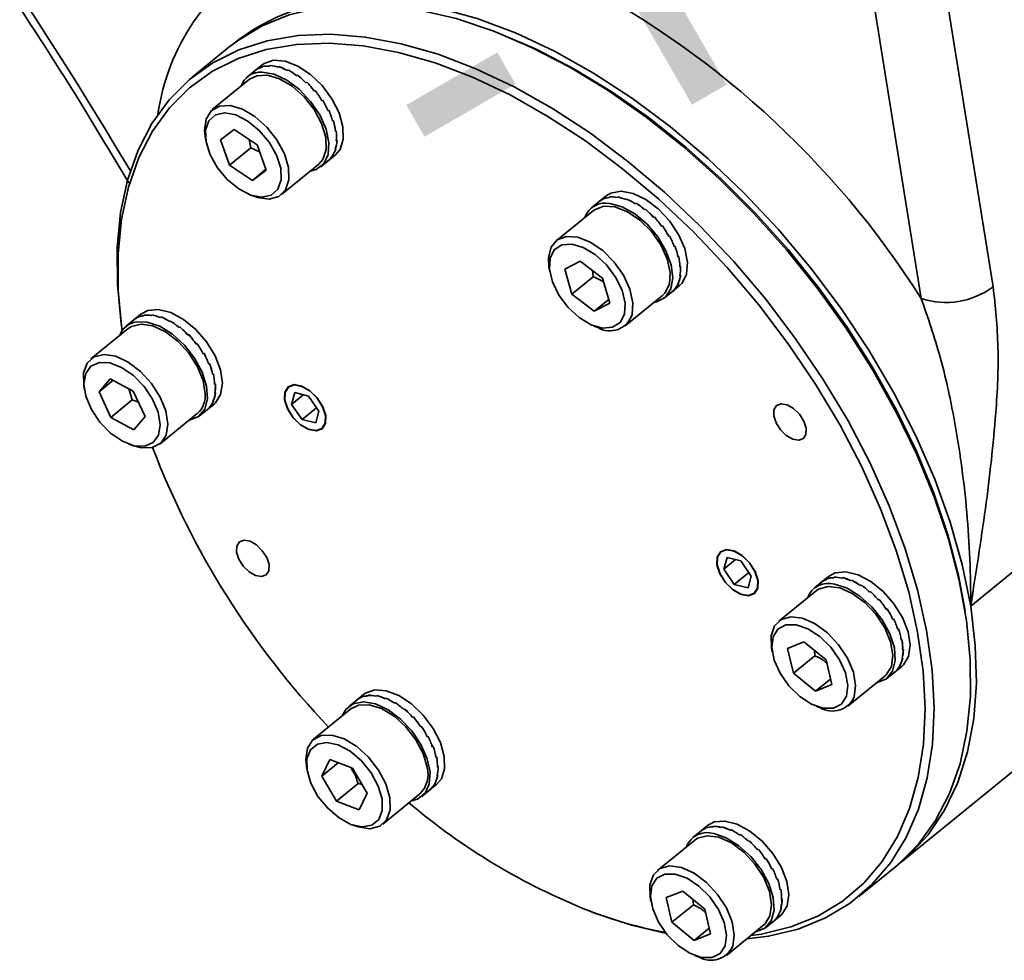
# Model space of a CAD drawing. Header units: millimetres. Extents: x 7702 to 16913, y -3294 to 4428.
# Tile 80 of 89: x 16846 to 16858, y -2951 to -2939. Entities that reach past the tile are written whole.
import ezdxf
from ezdxf.enums import TextEntityAlignment as Align

# ---------------------------------------------------------------- set-up
doc = ezdxf.new("R2010")
doc.units = ezdxf.units.MM
doc.header["$LTSCALE"] = 6
doc.layers.add('6文字层', color=3, linetype='Continuous', lineweight=13)

msp = doc.modelspace()

# ---------------------------------------------------------------- linework, layer by layer
at = {"linetype": 'Continuous', "lineweight": 35}
for p, q in [((16856.344, -2934.202), (16857.655, -2942.345)), ((16856.761, -2942.489), (16856.045, -2938.038)), ((16851.509, -2939.194), (16851.448, -2939.17)), ((16848.159, -2939.371), (16847.703, -2939.742)), ((16848.573, -2939.589), (16848.483, -2939.662)), ((16848.483, -2939.662), (16848.391, -2939.737)), ((16848.49, -2939.657), (16848.499, -2939.649)), ((16848.5, -2939.649), (16848.49, -2939.657)), ((16848.499, -2939.649), (16848.499, -2939.649)), ((16848.57, -2939.617), (16848.579, -2939.61)), ((16848.579, -2939.61), (16848.57, -2939.617)), ((16848.579, -2939.61), (16848.579, -2939.61)), ((16848.665, -2939.605), (16848.674, -2939.597)), ((16848.674, -2939.597), (16848.665, -2939.605)), ((16848.674, -2939.597), (16848.674, -2939.597)), ((16848.772, -2939.619), (16848.781, -2939.611)), ((16848.781, -2939.611), (16848.772, -2939.619)), ((16848.781, -2939.611), (16848.781, -2939.611)), ((16848.886, -2939.659), (16848.895, -2939.652)), ((16848.895, -2939.652), (16848.886, -2939.659)), ((16848.895, -2939.652), (16848.895, -2939.652)), ((16848.416, -2939.768), (16847.953, -2940.145)), ((16849.002, -2939.724), (16849.012, -2939.717)), ((16849.012, -2939.717), (16849.003, -2939.724)), ((16849.012, -2939.717), (16849.012, -2939.717)), ((16849.116, -2939.811), (16849.125, -2939.804)), ((16849.125, -2939.804), (16849.116, -2939.811)), ((16849.125, -2939.804), (16849.125, -2939.804)), ((16849.222, -2939.916), (16849.231, -2939.908)), ((16849.231, -2939.908), (16849.222, -2939.916)), ((16849.23, -2939.909), (16849.231, -2939.908)), ((16849.315, -2940.034), (16849.324, -2940.026)), ((16849.324, -2940.026), (16849.315, -2940.034)), ((16849.392, -2940.16), (16849.401, -2940.153)), ((16849.401, -2940.153), (16849.392, -2940.16)), ((16849.449, -2940.289), (16849.458, -2940.282)), ((16849.458, -2940.282), (16849.449, -2940.289)), ((16848.226, -2940.393), (16848.055, -2940.521)), ((16848.51, -2940.581), (16848.226, -2940.393)), ((16849.483, -2940.415), (16849.492, -2940.408)), ((16849.492, -2940.408), (16849.483, -2940.415)), ((16847.864, -2940.475), (16847.872, -2940.53)), ((16848.055, -2940.521), (16848.167, -2940.836)), ((16848.412, -2940.516), (16848.434, -2940.618)), ((16849.494, -2940.533), (16849.503, -2940.525)), ((16849.503, -2940.525), (16849.494, -2940.533)), ((16848.434, -2940.618), (16848.167, -2940.836)), ((16848.434, -2940.618), (16848.541, -2940.668)), ((16848.623, -2940.895), (16848.51, -2940.581)), ((16849.48, -2940.637), (16849.489, -2940.629)), ((16849.489, -2940.629), (16849.48, -2940.637)), ((16849.3, -2940.854), (16849.392, -2940.779)), ((16849.392, -2940.779), (16849.482, -2940.706)), ((16849.442, -2940.723), (16849.452, -2940.715)), ((16849.452, -2940.715), (16849.442, -2940.723)), ((16848.167, -2940.836), (16848.451, -2941.023)), ((16848.619, -2940.886), (16848.451, -2941.023)), ((16848.451, -2941.023), (16848.623, -2940.895)), ((16848.812, -2941.2), (16849.275, -2940.823)), ((16848.418, -2941.201), (16848.471, -2941.221)), ((16852.76, -2941.287), (16852.663, -2941.366)), ((16852.846, -2941.217), (16852.76, -2941.287)), ((16852.796, -2941.265), (16852.805, -2941.257)), ((16852.805, -2941.257), (16852.796, -2941.264)), ((16852.805, -2941.257), (16852.805, -2941.257)), ((16852.883, -2941.237), (16852.892, -2941.229)), ((16852.892, -2941.229), (16852.883, -2941.237)), ((16852.892, -2941.229), (16852.892, -2941.229)), ((16852.984, -2941.236), (16852.993, -2941.229)), ((16852.993, -2941.229), (16852.984, -2941.236)), ((16852.993, -2941.229), (16852.993, -2941.229)), ((16853.095, -2941.262), (16853.104, -2941.255)), ((16853.104, -2941.255), (16853.095, -2941.262)), ((16853.104, -2941.255), (16853.104, -2941.255)), ((16852.689, -2941.397), (16852.226, -2941.774)), ((16853.21, -2941.314), (16853.219, -2941.306)), ((16853.22, -2941.306), (16853.21, -2941.314)), ((16853.219, -2941.306), (16853.219, -2941.306)), ((16853.326, -2941.389), (16853.335, -2941.381)), ((16853.335, -2941.381), (16853.326, -2941.389)), ((16853.335, -2941.382), (16853.335, -2941.381)), ((16853.437, -2941.484), (16853.446, -2941.477)), ((16853.446, -2941.477), (16853.437, -2941.484)), ((16853.446, -2941.477), (16853.446, -2941.477)), ((16853.538, -2941.595), (16853.547, -2941.588)), ((16853.547, -2941.588), (16853.538, -2941.595)), ((16853.624, -2941.718), (16853.633, -2941.71)), ((16853.633, -2941.71), (16853.624, -2941.718)), ((16853.692, -2941.846), (16853.701, -2941.839)), ((16853.701, -2941.839), (16853.692, -2941.846)), ((16852.523, -2942.026), (16852.332, -2942.126)), ((16852.803, -2942.237), (16852.523, -2942.026)), ((16853.739, -2941.974), (16853.748, -2941.967)), ((16853.749, -2941.967), (16853.739, -2941.974)), ((16852.136, -2942.103), (16852.145, -2942.159)), ((16852.332, -2942.126), (16852.419, -2942.436)), ((16852.675, -2942.14), (16852.686, -2942.219)), ((16853.763, -2942.097), (16853.772, -2942.09)), ((16853.772, -2942.09), (16853.763, -2942.097)), ((16852.686, -2942.219), (16852.419, -2942.436)), ((16852.891, -2942.547), (16852.803, -2942.237)), ((16853.763, -2942.209), (16853.772, -2942.202)), ((16853.772, -2942.202), (16853.763, -2942.21)), ((16853.669, -2942.404), (16853.755, -2942.334)), ((16853.691, -2942.382), (16853.7, -2942.375)), ((16853.7, -2942.375), (16853.691, -2942.382)), ((16853.739, -2942.306), (16853.748, -2942.298)), ((16853.748, -2942.298), (16853.739, -2942.306)), ((16852.419, -2942.436), (16852.699, -2942.647)), ((16852.878, -2942.501), (16852.699, -2942.647)), ((16853.084, -2942.829), (16853.547, -2942.452)), ((16853.572, -2942.483), (16853.669, -2942.404)), ((16852.699, -2942.647), (16852.891, -2942.547)), ((16846.98, -2942.755), (16846.884, -2942.833)), ((16847.066, -2942.684), (16846.98, -2942.755)), ((16847.012, -2942.734), (16847.021, -2942.726)), ((16847.021, -2942.726), (16847.012, -2942.734)), ((16847.021, -2942.726), (16847.021, -2942.726)), ((16847.098, -2942.704), (16847.107, -2942.697)), ((16847.107, -2942.697), (16847.098, -2942.704)), ((16847.107, -2942.697), (16847.107, -2942.697)), ((16847.198, -2942.702), (16847.207, -2942.695)), ((16847.207, -2942.695), (16847.198, -2942.702)), ((16847.207, -2942.695), (16847.207, -2942.695)), ((16847.309, -2942.727), (16847.318, -2942.719)), ((16847.318, -2942.719), (16847.309, -2942.727)), ((16847.318, -2942.719), (16847.318, -2942.719)), ((16847.424, -2942.777), (16847.433, -2942.77)), ((16847.434, -2942.77), (16847.424, -2942.777)), ((16847.433, -2942.77), (16847.433, -2942.77)), ((16846.909, -2942.864), (16846.446, -2943.24)), ((16847.54, -2942.851), (16847.549, -2942.843)), ((16847.55, -2942.844), (16847.54, -2942.851)), ((16847.549, -2942.844), (16847.549, -2942.843)), ((16852.691, -2942.829), (16852.743, -2942.849)), ((16847.651, -2942.945), (16847.661, -2942.938)), ((16847.661, -2942.938), (16847.651, -2942.945)), ((16847.66, -2942.938), (16847.661, -2942.938)), ((16847.753, -2943.056), (16847.762, -2943.048)), ((16847.762, -2943.048), (16847.753, -2943.056)), ((16847.84, -2943.178), (16847.849, -2943.17)), ((16847.849, -2943.17), (16847.84, -2943.178)), ((16847.909, -2943.306), (16847.919, -2943.298)), ((16847.919, -2943.298), (16847.909, -2943.306)), ((16846.686, -2943.487), (16846.546, -2943.65)), ((16846.972, -2943.64), (16846.686, -2943.487)), ((16847.958, -2943.434), (16847.967, -2943.427)), ((16847.967, -2943.427), (16847.958, -2943.434)), ((16846.356, -2943.57), (16846.365, -2943.626)), ((16846.722, -2943.506), (16846.546, -2943.65)), ((16846.915, -2943.609), (16846.958, -2943.75)), ((16847.983, -2943.557), (16847.992, -2943.55)), ((16847.992, -2943.55), (16847.983, -2943.558)), ((16846.546, -2943.65), (16846.691, -2943.967)), ((16846.958, -2943.75), (16846.691, -2943.967)), ((16846.958, -2943.75), (16847.035, -2943.777)), ((16847.118, -2943.957), (16846.972, -2943.64)), ((16847.984, -2943.67), (16847.993, -2943.663)), ((16847.993, -2943.663), (16847.984, -2943.67)), ((16848.855, -2943.747), (16848.855, -2943.751)), ((16848.937, -2943.805), (16848.977, -2943.659)), ((16848.937, -2943.805), (16849.084, -2943.685)), ((16848.977, -2943.659), (16849.147, -2943.701)), ((16849.147, -2943.701), (16849.278, -2943.89)), ((16847.793, -2943.949), (16847.889, -2943.871)), ((16847.889, -2943.871), (16847.975, -2943.801)), ((16847.924, -2943.838), (16847.914, -2943.846)), ((16847.915, -2943.845), (16847.924, -2943.838)), ((16847.961, -2943.768), (16847.97, -2943.76)), ((16847.97, -2943.76), (16847.961, -2943.768)), ((16848.937, -2943.805), (16849.068, -2943.994)), ((16849.248, -2943.847), (16849.068, -2943.994)), ((16846.691, -2943.967), (16846.977, -2944.12)), ((16846.977, -2944.12), (16847.118, -2943.957)), ((16847.304, -2944.295), (16847.767, -2943.918)), ((16849.239, -2944.036), (16849.068, -2943.994)), ((16849.278, -2943.89), (16849.239, -2944.036)), ((16860.264, -2943.958), (16857.376, -2946.309)), ((16849.15, -2944.114), (16849.155, -2944.116)), ((16846.911, -2944.296), (16846.963, -2944.316)), ((16854.308, -2945.852), (16854.348, -2945.706)), ((16854.348, -2945.706), (16854.518, -2945.748)), ((16854.226, -2945.794), (16854.226, -2945.798)), ((16854.308, -2945.852), (16854.455, -2945.733)), ((16854.518, -2945.748), (16854.649, -2945.937)), ((16854.308, -2945.852), (16854.439, -2946.041)), ((16854.619, -2945.894), (16854.439, -2946.041)), ((16854.649, -2945.937), (16854.61, -2946.083)), ((16855.611, -2945.941), (16855.527, -2946.009)), ((16855.673, -2945.958), (16855.682, -2945.95)), ((16855.682, -2945.95), (16855.673, -2945.958)), ((16855.682, -2945.95), (16855.682, -2945.95)), ((16854.61, -2946.083), (16854.439, -2946.041)), ((16855.527, -2946.009), (16855.429, -2946.089)), ((16855.582, -2945.978), (16855.591, -2945.971)), ((16855.591, -2945.971), (16855.582, -2945.978)), ((16855.591, -2945.971), (16855.591, -2945.971)), ((16855.777, -2945.964), (16855.786, -2945.956)), ((16855.786, -2945.956), (16855.777, -2945.964)), ((16855.786, -2945.956), (16855.786, -2945.956)), ((16855.89, -2945.997), (16855.899, -2945.989)), ((16855.899, -2945.989), (16855.89, -2945.997)), ((16855.899, -2945.989), (16855.899, -2945.989)), ((16856.006, -2946.055), (16856.015, -2946.047)), ((16856.015, -2946.047), (16856.006, -2946.055)), ((16856.015, -2946.047), (16856.015, -2946.047)), ((16854.522, -2946.161), (16854.526, -2946.163)), ((16855.454, -2946.12), (16854.991, -2946.497)), ((16856.121, -2946.135), (16856.13, -2946.128)), ((16856.13, -2946.128), (16856.121, -2946.136)), ((16856.13, -2946.128), (16856.13, -2946.128)), ((16856.23, -2946.235), (16856.239, -2946.228)), ((16856.239, -2946.228), (16856.23, -2946.235)), ((16856.238, -2946.228), (16856.239, -2946.228)), ((16857.305, -2946.367), (16857.294, -2946.303)), ((16856.327, -2946.35), (16856.336, -2946.343)), ((16856.336, -2946.343), (16856.327, -2946.35)), ((16856.409, -2946.474), (16856.418, -2946.467)), ((16856.418, -2946.467), (16856.409, -2946.475)), ((16856.511, -2949.489), (16860.109, -2946.562)), ((16856.472, -2946.603), (16856.481, -2946.596)), ((16856.481, -2946.596), (16856.472, -2946.603)), ((16855.304, -2946.754), (16855.101, -2946.837)), ((16855.58, -2946.977), (16855.304, -2946.754)), ((16856.513, -2946.731), (16856.522, -2946.723)), ((16856.522, -2946.723), (16856.513, -2946.731)), ((16854.901, -2946.827), (16854.91, -2946.882)), ((16855.101, -2946.837), (16855.173, -2947.144)), ((16855.44, -2946.926), (16855.173, -2947.144)), ((16855.433, -2946.859), (16855.44, -2946.926)), ((16856.531, -2946.851), (16856.54, -2946.844)), ((16856.54, -2946.844), (16856.531, -2946.851)), ((16855.652, -2947.283), (16855.58, -2946.977)), ((16856.494, -2947.051), (16856.503, -2947.044)), ((16856.503, -2947.044), (16856.494, -2947.051)), ((16856.524, -2946.96), (16856.533, -2946.952)), ((16856.533, -2946.952), (16856.524, -2946.96)), ((16855.173, -2947.144), (16855.449, -2947.366)), ((16856.338, -2947.206), (16856.436, -2947.126)), ((16856.436, -2947.126), (16856.52, -2947.058)), ((16856.44, -2947.122), (16856.449, -2947.115)), ((16856.449, -2947.115), (16856.44, -2947.122)), ((16855.636, -2947.214), (16855.449, -2947.366)), ((16855.449, -2947.366), (16855.652, -2947.283)), ((16855.849, -2947.552), (16856.312, -2947.175)), ((16849.831, -2947.408), (16849.747, -2947.476)), ((16849.886, -2947.425), (16849.895, -2947.418)), ((16849.895, -2947.418), (16849.886, -2947.425)), ((16849.895, -2947.418), (16849.895, -2947.418)), ((16849.747, -2947.476), (16849.649, -2947.556)), ((16849.796, -2947.448), (16849.805, -2947.44)), ((16849.805, -2947.44), (16849.796, -2947.448)), ((16849.805, -2947.44), (16849.805, -2947.44)), ((16849.989, -2947.429), (16849.998, -2947.422)), ((16849.998, -2947.422), (16849.989, -2947.429)), ((16849.998, -2947.422), (16849.998, -2947.422)), ((16850.101, -2947.46), (16850.11, -2947.453)), ((16850.111, -2947.453), (16850.101, -2947.46)), ((16850.11, -2947.453), (16850.11, -2947.453)), ((16850.218, -2947.516), (16850.227, -2947.509)), ((16850.227, -2947.509), (16850.218, -2947.516)), ((16850.227, -2947.509), (16850.227, -2947.509)), ((16849.674, -2947.587), (16849.211, -2947.964)), ((16850.333, -2947.595), (16850.342, -2947.588)), ((16850.342, -2947.588), (16850.333, -2947.595)), ((16850.342, -2947.588), (16850.342, -2947.588)), ((16855.456, -2947.553), (16855.508, -2947.573)), ((16850.442, -2947.694), (16850.451, -2947.687)), ((16850.451, -2947.687), (16850.442, -2947.694)), ((16850.451, -2947.687), (16850.451, -2947.687)), ((16850.54, -2947.808), (16850.55, -2947.8)), ((16850.55, -2947.8), (16850.541, -2947.808)), ((16850.624, -2947.932), (16850.633, -2947.924)), ((16850.633, -2947.924), (16850.624, -2947.932)), ((16850.688, -2948.06), (16850.697, -2948.053)), ((16850.697, -2948.053), (16850.688, -2948.06)), ((16849.414, -2948.215), (16849.315, -2948.42)), ((16849.518, -2948.255), (16849.315, -2948.42)), ((16849.696, -2948.323), (16849.414, -2948.215)), ((16850.731, -2948.188), (16850.74, -2948.181)), ((16850.74, -2948.181), (16850.731, -2948.188)), ((16849.122, -2948.294), (16849.131, -2948.349)), ((16849.879, -2948.634), (16849.696, -2948.323)), ((16850.751, -2948.309), (16850.76, -2948.302)), ((16850.76, -2948.302), (16850.751, -2948.309)), ((16849.315, -2948.42), (16849.497, -2948.731)), ((16849.764, -2948.514), (16849.497, -2948.731)), ((16849.764, -2948.514), (16849.815, -2948.525)), ((16850.717, -2948.512), (16850.726, -2948.505)), ((16850.726, -2948.505), (16850.717, -2948.512)), ((16850.746, -2948.419), (16850.755, -2948.411)), ((16850.755, -2948.412), (16850.746, -2948.419)), ((16849.779, -2948.839), (16849.879, -2948.634)), ((16850.07, -2949.019), (16850.533, -2948.642)), ((16850.558, -2948.673), (16850.656, -2948.593)), ((16850.656, -2948.593), (16850.74, -2948.525)), ((16850.665, -2948.584), (16850.675, -2948.577)), ((16850.675, -2948.577), (16850.665, -2948.584)), ((16849.497, -2948.731), (16849.779, -2948.839)), ((16849.676, -2949.02), (16849.729, -2949.04)), ((16854.021, -2949.104), (16853.922, -2949.185)), ((16854.104, -2949.036), (16854.021, -2949.104)), ((16854.079, -2949.072), (16854.088, -2949.065)), ((16854.088, -2949.065), (16854.079, -2949.072)), ((16854.088, -2949.065), (16854.088, -2949.065)), ((16854.17, -2949.053), (16854.18, -2949.045)), ((16854.18, -2949.045), (16854.17, -2949.053)), ((16854.18, -2949.045), (16854.18, -2949.045)), ((16854.275, -2949.06), (16854.284, -2949.053)), ((16854.284, -2949.053), (16854.275, -2949.06)), ((16854.284, -2949.053), (16854.284, -2949.053)), ((16854.388, -2949.094), (16854.397, -2949.087)), ((16854.397, -2949.087), (16854.388, -2949.094)), ((16854.397, -2949.087), (16854.397, -2949.087)), ((16853.947, -2949.216), (16853.484, -2949.592)), ((16854.504, -2949.153), (16854.513, -2949.146)), ((16854.513, -2949.146), (16854.504, -2949.153)), ((16854.513, -2949.146), (16854.513, -2949.146)), ((16854.619, -2949.235), (16854.628, -2949.227)), ((16854.628, -2949.228), (16854.619, -2949.235)), ((16854.628, -2949.228), (16854.628, -2949.227)), ((16854.727, -2949.336), (16854.736, -2949.328)), ((16854.736, -2949.328), (16854.727, -2949.336)), ((16854.736, -2949.329), (16854.736, -2949.328)), ((16854.824, -2949.451), (16854.833, -2949.443)), ((16854.833, -2949.443), (16854.824, -2949.451)), ((16854.905, -2949.576), (16854.914, -2949.568)), ((16854.914, -2949.568), (16854.905, -2949.576)), ((16855.984, -2949.918), (16856.44, -2949.547)), ((16854.967, -2949.704), (16854.976, -2949.697)), ((16854.976, -2949.697), (16854.967, -2949.704)), ((16853.799, -2949.85), (16853.594, -2949.93)), ((16854.074, -2950.075), (16853.799, -2949.85)), ((16855.007, -2949.832), (16855.017, -2949.824)), ((16855.017, -2949.824), (16855.007, -2949.832)), ((16853.394, -2949.922), (16853.403, -2949.978)), ((16853.594, -2949.93), (16853.664, -2950.236)), ((16853.925, -2949.953), (16853.931, -2950.019)), ((16855.024, -2949.952), (16855.033, -2949.944)), ((16855.033, -2949.945), (16855.024, -2949.952)), ((16852.634, -2950.095), (16852.695, -2950.118)), ((16853.931, -2950.019), (16853.664, -2950.236)), ((16854.144, -2950.38), (16854.074, -2950.075)), ((16855.016, -2950.06), (16855.025, -2950.052)), ((16855.025, -2950.052), (16855.016, -2950.06)), ((16854.83, -2950.302), (16854.93, -2950.221)), ((16854.93, -2950.221), (16855.013, -2950.153)), ((16854.93, -2950.22), (16854.939, -2950.213)), ((16854.939, -2950.213), (16854.93, -2950.22)), ((16854.939, -2950.213), (16854.939, -2950.213)), ((16854.984, -2950.15), (16854.994, -2950.143)), ((16854.994, -2950.143), (16854.984, -2950.15)), ((16853.664, -2950.236), (16853.939, -2950.461)), ((16854.128, -2950.308), (16853.939, -2950.461)), ((16854.342, -2950.647), (16854.805, -2950.27)), ((16853.939, -2950.461), (16854.144, -2950.38)), ((16853.949, -2950.648), (16854.001, -2950.668))]:
    msp.add_line(p, q, dxfattribs=at)
at = {"linetype": 'Continuous', "lineweight": 35, "flags": 128}
for points in [[(16851.449, -2939.171), (16850.984, -2939.015), (16850.531, -2938.908), (16850.093, -2938.849), (16849.674, -2938.839), (16849.279, -2938.879), (16848.91, -2938.968), (16848.571, -2939.105), (16848.265, -2939.29), (16848.159, -2939.371)], [(16857.376, -2946.309), (16857.271, -2945.795), (16857.122, -2945.268), (16856.93, -2944.733), (16856.696, -2944.196), (16856.422, -2943.66), (16856.111, -2943.131), (16855.766, -2942.613), (16855.39, -2942.112), (16854.986, -2941.632), (16854.558, -2941.178), (16854.111, -2940.752), (16853.647, -2940.36), (16853.172, -2940.006), (16852.689, -2939.691), (16852.204, -2939.419), (16851.72, -2939.193), (16851.242, -2939.015), (16850.774, -2938.886)], [(16846.834, -2942.888), (16846.82, -2942.799), (16846.774, -2942.317), (16846.772, -2941.857), (16846.814, -2941.423), (16846.901, -2941.019), (16847.031, -2940.649), (16847.204, -2940.316), (16847.417, -2940.022), (16847.669, -2939.77), (16847.958, -2939.563), (16848.281, -2939.402), (16848.635, -2939.289), (16849.018, -2939.224), (16849.425, -2939.209), (16849.853, -2939.243), (16850.3, -2939.327), (16850.759, -2939.458), (16851.228, -2939.637), (16851.703, -2939.861), (16852.179, -2940.13), (16852.652, -2940.439), (16853.117, -2940.787), (16853.572, -2941.171), (16854.011, -2941.586), (16854.432, -2942.03), (16854.829, -2942.499), (16855.201, -2942.989), (16855.543, -2943.494), (16855.852, -2944.011), (16856.126, -2944.536), (16856.363, -2945.063), (16856.559, -2945.588), (16856.715, -2946.106), (16856.827, -2946.613), (16856.896, -2947.104), (16856.92, -2947.576), (16856.9, -2948.023), (16856.835, -2948.442), (16856.727, -2948.83), (16856.575, -2949.182), (16856.382, -2949.496), (16856.149, -2949.769), (16855.879, -2949.999), (16855.572, -2950.183), (16855.233, -2950.32), (16854.865, -2950.409), (16854.595, -2950.442)], [(16856.44, -2949.547), (16856.475, -2949.518), (16856.727, -2949.267), (16856.94, -2948.973), (16857.112, -2948.639), (16857.243, -2948.269), (16857.329, -2947.865), (16857.372, -2947.432), (16857.37, -2946.972), (16857.323, -2946.49), (16857.232, -2945.99), (16857.098, -2945.477), (16856.922, -2944.955), (16856.705, -2944.428), (16856.45, -2943.902), (16856.158, -2943.38), (16855.832, -2942.868), (16855.475, -2942.371), (16855.09, -2941.891), (16854.68, -2941.434), (16854.25, -2941.003), (16853.802, -2940.603), (16853.342, -2940.237), (16852.872, -2939.908), (16852.397, -2939.619), (16851.921, -2939.373), (16851.449, -2939.171)], [(16851.51, -2939.194), (16851.977, -2939.393), (16852.446, -2939.637), (16852.916, -2939.922), (16853.38, -2940.247), (16853.835, -2940.609), (16854.277, -2941.004), (16854.702, -2941.43), (16855.106, -2941.881), (16855.486, -2942.355), (16855.839, -2942.847), (16856.161, -2943.352), (16856.45, -2943.867), (16856.702, -2944.387), (16856.916, -2944.907), (16857.09, -2945.423), (16857.223, -2945.93), (16857.294, -2946.303)], [(16854.644, -2950.402), (16854.777, -2950.382), (16855.141, -2950.294), (16855.476, -2950.159), (16855.779, -2949.977), (16856.046, -2949.75), (16856.276, -2949.48), (16856.467, -2949.17), (16856.617, -2948.822), (16856.724, -2948.439), (16856.788, -2948.025), (16856.808, -2947.583), (16856.784, -2947.118), (16856.716, -2946.632), (16856.605, -2946.131), (16856.451, -2945.62), (16856.257, -2945.101), (16856.023, -2944.58), (16855.752, -2944.062), (16855.447, -2943.552), (16855.109, -2943.052), (16854.742, -2942.569), (16854.35, -2942.106), (16853.934, -2941.667), (16853.5, -2941.256), (16853.051, -2940.878), (16852.591, -2940.534), (16852.124, -2940.228), (16851.654, -2939.963), (16851.185, -2939.742), (16850.722, -2939.565), (16850.268, -2939.435), (16849.827, -2939.353), (16849.404, -2939.319), (16849.001, -2939.334), (16848.624, -2939.398), (16848.274, -2939.509), (16847.955, -2939.668), (16847.669, -2939.873), (16847.42, -2940.122), (16847.209, -2940.412), (16847.039, -2940.741), (16846.911, -2941.107), (16846.825, -2941.506), (16846.783, -2941.934), (16846.785, -2942.389), (16846.831, -2942.865), (16846.834, -2942.887)], [(16849.482, -2940.706), (16849.54, -2940.638), (16849.581, -2940.512), (16849.577, -2940.358), (16849.529, -2940.186), (16849.44, -2940.011), (16849.318, -2939.847), (16849.172, -2939.707), (16849.014, -2939.603), (16848.858, -2939.543), (16848.715, -2939.532), (16848.598, -2939.571), (16848.573, -2939.589)], [(16848.574, -2939.679), (16848.722, -2939.705), (16848.88, -2939.778), (16849.035, -2939.894), (16849.175, -2940.042), (16849.288, -2940.211), (16849.366, -2940.387), (16849.401, -2940.555), (16849.391, -2940.702), (16849.337, -2940.817), (16849.243, -2940.889), (16849.169, -2940.909)], [(16848.416, -2939.768), (16848.505, -2939.724), (16848.638, -2939.717), (16848.79, -2939.761), (16848.946, -2939.853), (16849.094, -2939.984), (16849.22, -2940.143), (16849.312, -2940.316), (16849.363, -2940.487), (16849.368, -2940.641)], [(16847.864, -2940.475), (16847.856, -2940.402), (16847.875, -2940.262), (16847.939, -2940.158), (16848.042, -2940.1), (16848.175, -2940.093), (16848.327, -2940.138), (16848.483, -2940.23), (16848.631, -2940.361), (16848.757, -2940.52), (16848.849, -2940.693), (16848.9, -2940.864), (16848.905, -2941.017), (16848.905, -2941.017)], [(16848.808, -2941.018), (16848.803, -2940.872), (16848.752, -2940.711), (16848.66, -2940.549), (16848.537, -2940.402), (16848.395, -2940.286), (16848.247, -2940.211), (16848.108, -2940.184), (16847.992, -2940.209), (16847.909, -2940.283), (16847.869, -2940.398), (16847.875, -2940.544), (16847.926, -2940.706), (16848.017, -2940.868), (16848.14, -2941.014), (16848.283, -2941.13), (16848.431, -2941.205), (16848.57, -2941.232), (16848.686, -2941.207), (16848.768, -2941.133), (16848.808, -2941.018)], [(16849.368, -2940.641), (16849.326, -2940.764), (16849.275, -2940.823)], [(16848.905, -2941.017), (16848.863, -2941.141), (16848.779, -2941.222), (16848.659, -2941.255), (16848.515, -2941.236), (16848.471, -2941.221)], [(16853.755, -2942.334), (16853.79, -2942.299), (16853.845, -2942.186), (16853.856, -2942.039), (16853.822, -2941.871), (16853.746, -2941.696), (16853.633, -2941.527), (16853.494, -2941.378), (16853.339, -2941.261), (16853.181, -2941.186), (16853.032, -2941.159), (16852.905, -2941.182), (16852.846, -2941.217)], [(16852.689, -2941.397), (16852.702, -2941.387), (16852.816, -2941.344), (16852.956, -2941.353), (16853.111, -2941.413), (16853.267, -2941.519), (16853.409, -2941.66), (16853.525, -2941.825), (16853.605, -2941.999), (16853.642, -2942.166), (16853.632, -2942.311)], [(16852.893, -2941.31), (16853.045, -2941.352), (16853.204, -2941.44), (16853.355, -2941.568), (16853.488, -2941.724), (16853.59, -2941.897), (16853.654, -2942.072), (16853.675, -2942.234), (16853.651, -2942.372), (16853.583, -2942.474), (16853.478, -2942.53), (16853.441, -2942.538)], [(16852.136, -2942.103), (16852.13, -2941.983), (16852.163, -2941.853), (16852.239, -2941.763), (16852.353, -2941.721), (16852.493, -2941.73), (16852.648, -2941.79), (16852.804, -2941.896), (16852.946, -2942.037), (16853.062, -2942.202), (16853.142, -2942.376), (16853.179, -2942.543), (16853.169, -2942.688), (16853.169, -2942.688)], [(16853.074, -2942.684), (16853.082, -2942.546), (16853.044, -2942.388), (16852.963, -2942.224), (16852.849, -2942.072), (16852.711, -2941.945), (16852.563, -2941.857), (16852.42, -2941.815), (16852.296, -2941.825), (16852.202, -2941.885), (16852.149, -2941.989), (16852.141, -2942.127), (16852.179, -2942.285), (16852.259, -2942.449), (16852.374, -2942.601), (16852.512, -2942.728), (16852.659, -2942.816), (16852.803, -2942.858), (16852.927, -2942.848), (16853.02, -2942.788), (16853.074, -2942.684)], [(16853.632, -2942.311), (16853.577, -2942.423), (16853.547, -2942.452)], [(16847.975, -2943.801), (16847.992, -2943.786), (16848.057, -2943.681), (16848.078, -2943.541), (16848.054, -2943.377), (16847.987, -2943.202), (16847.882, -2943.03), (16847.747, -2942.876), (16847.595, -2942.751), (16847.436, -2942.666), (16847.285, -2942.627), (16847.152, -2942.639), (16847.066, -2942.684)], [(16846.909, -2942.864), (16846.949, -2942.837), (16847.071, -2942.808), (16847.216, -2942.831), (16847.373, -2942.904), (16847.526, -2943.019), (16847.663, -2943.168), (16847.77, -2943.337), (16847.84, -2943.51), (16847.864, -2943.673)], [(16847.007, -2942.779), (16847.146, -2942.782), (16847.301, -2942.835), (16847.46, -2942.933), (16847.608, -2943.068), (16847.734, -2943.229), (16847.829, -2943.403), (16847.883, -2943.577), (16847.894, -2943.735), (16847.859, -2943.865), (16847.783, -2943.957), (16847.67, -2944.003), (16847.662, -2944.005)], [(16846.356, -2943.57), (16846.356, -2943.565), (16846.354, -2943.413), (16846.399, -2943.292), (16846.486, -2943.214), (16846.608, -2943.185), (16846.753, -2943.208), (16846.91, -2943.281), (16847.063, -2943.396), (16847.199, -2943.545), (16847.307, -2943.714), (16847.377, -2943.887), (16847.401, -2944.05), (16847.401, -2944.05)], [(16847.305, -2944.057), (16847.28, -2943.903), (16847.212, -2943.739), (16847.106, -2943.582), (16846.974, -2943.446), (16846.827, -2943.345), (16846.681, -2943.289), (16846.55, -2943.284), (16846.446, -2943.329), (16846.38, -2943.421), (16846.359, -2943.55), (16846.383, -2943.704), (16846.451, -2943.868), (16846.557, -2944.025), (16846.69, -2944.161), (16846.836, -2944.262), (16846.982, -2944.318), (16847.113, -2944.323), (16847.217, -2944.278), (16847.283, -2944.186), (16847.305, -2944.057)], [(16849.064, -2943.577), (16848.969, -2943.56), (16848.895, -2943.587), (16848.854, -2943.654), (16848.851, -2943.75), (16848.887, -2943.861), (16848.957, -2943.97), (16849.05, -2944.06), (16849.151, -2944.118), (16849.246, -2944.135), (16849.32, -2944.108), (16849.361, -2944.041), (16849.364, -2943.945), (16849.328, -2943.834), (16849.258, -2943.725), (16849.165, -2943.635), (16849.064, -2943.577)], [(16849.165, -2943.638), (16849.256, -2943.727), (16849.324, -2943.834), (16849.36, -2943.944), (16849.357, -2944.038), (16849.316, -2944.104), (16849.244, -2944.131), (16849.15, -2944.114), (16849.051, -2944.057), (16848.959, -2943.968), (16848.891, -2943.86), (16848.855, -2943.751), (16848.858, -2943.656), (16848.899, -2943.591), (16848.971, -2943.564), (16849.065, -2943.581), (16849.165, -2943.638)], [(16855.096, -2943.811), (16855.021, -2943.798), (16854.963, -2943.819), (16854.931, -2943.872), (16854.929, -2943.947), (16854.957, -2944.035), (16855.012, -2944.12), (16855.084, -2944.191), (16855.164, -2944.237), (16855.239, -2944.25), (16855.297, -2944.229), (16855.329, -2944.177), (16855.331, -2944.101), (16855.303, -2944.014), (16855.248, -2943.928), (16855.175, -2943.857), (16855.096, -2943.811)], [(16847.401, -2944.05), (16847.379, -2944.188), (16847.313, -2944.288), (16847.207, -2944.342), (16847.072, -2944.346), (16846.963, -2944.316)], [(16848.422, -2945.505), (16848.348, -2945.492), (16848.29, -2945.513), (16848.257, -2945.565), (16848.255, -2945.641), (16848.283, -2945.728), (16848.338, -2945.814), (16848.411, -2945.885), (16848.49, -2945.931), (16848.565, -2945.944), (16848.623, -2945.923), (16848.655, -2945.87), (16848.658, -2945.795), (16848.629, -2945.707), (16848.574, -2945.622), (16848.502, -2945.551), (16848.422, -2945.505)], [(16854.435, -2945.624), (16854.34, -2945.607), (16854.267, -2945.634), (16854.225, -2945.701), (16854.222, -2945.797), (16854.258, -2945.908), (16854.328, -2946.017), (16854.421, -2946.107), (16854.522, -2946.165), (16854.617, -2946.182), (16854.691, -2946.155), (16854.732, -2946.089), (16854.735, -2945.992), (16854.699, -2945.881), (16854.629, -2945.772), (16854.536, -2945.682), (16854.435, -2945.624)], [(16854.536, -2945.685), (16854.627, -2945.774), (16854.695, -2945.882), (16854.731, -2945.991), (16854.728, -2946.086), (16854.687, -2946.151), (16854.615, -2946.178), (16854.521, -2946.161), (16854.422, -2946.104), (16854.33, -2946.015), (16854.262, -2945.908), (16854.226, -2945.798), (16854.229, -2945.704), (16854.27, -2945.638), (16854.343, -2945.611), (16854.436, -2945.628), (16854.536, -2945.685)], [(16856.52, -2947.058), (16856.54, -2947.04), (16856.603, -2946.934), (16856.623, -2946.793), (16856.597, -2946.628), (16856.528, -2946.453), (16856.422, -2946.281), (16856.287, -2946.127), (16856.134, -2946.004), (16855.976, -2945.92), (16855.824, -2945.884), (16855.693, -2945.897), (16855.611, -2945.941)], [(16855.454, -2946.12), (16855.486, -2946.099), (16855.605, -2946.066), (16855.749, -2946.084), (16855.905, -2946.153), (16856.059, -2946.266), (16856.198, -2946.412), (16856.308, -2946.58), (16856.381, -2946.754), (16856.409, -2946.918), (16856.391, -2947.058)], [(16855.686, -2946.038), (16855.841, -2946.089), (16855.999, -2946.186), (16856.148, -2946.32), (16856.275, -2946.48), (16856.371, -2946.654), (16856.427, -2946.828), (16856.439, -2946.987), (16856.406, -2947.118), (16856.331, -2947.212), (16856.219, -2947.259), (16856.206, -2947.262)], [(16856.476, -2949.518), (16856.602, -2949.411), (16856.847, -2949.149), (16857.052, -2948.845), (16857.216, -2948.501), (16857.337, -2948.121), (16857.414, -2947.708), (16857.446, -2947.266), (16857.433, -2946.798), (16857.376, -2946.309)], [(16854.901, -2946.827), (16854.897, -2946.681), (16854.939, -2946.557), (16855.023, -2946.476), (16855.142, -2946.443), (16855.286, -2946.461), (16855.442, -2946.53), (16855.596, -2946.643), (16855.734, -2946.789), (16855.845, -2946.957), (16855.918, -2947.131), (16855.946, -2947.295), (16855.928, -2947.435), (16855.928, -2947.435)], [(16855.833, -2947.429), (16855.849, -2947.296), (16855.819, -2947.14), (16855.745, -2946.976), (16855.636, -2946.82), (16855.501, -2946.688), (16855.354, -2946.592), (16855.209, -2946.543), (16855.08, -2946.543), (16854.981, -2946.595), (16854.92, -2946.691), (16854.904, -2946.824), (16854.934, -2946.981), (16855.008, -2947.144), (16855.117, -2947.3), (16855.252, -2947.432), (16855.399, -2947.528), (16855.544, -2947.578), (16855.672, -2947.577), (16855.772, -2947.526), (16855.833, -2947.429)], [(16856.391, -2947.058), (16856.327, -2947.162), (16856.312, -2947.175)], [(16850.74, -2948.525), (16850.799, -2948.456), (16850.839, -2948.331), (16850.835, -2948.176), (16850.787, -2948.004), (16850.698, -2947.829), (16850.575, -2947.665), (16850.429, -2947.525), (16850.272, -2947.422), (16850.115, -2947.362), (16849.973, -2947.351), (16849.856, -2947.39), (16849.831, -2947.408)], [(16849.568, -2947.673), (16849.612, -2947.594), (16849.705, -2947.522)], [(16849.674, -2947.587), (16849.768, -2947.541), (16849.902, -2947.536), (16850.054, -2947.583), (16850.211, -2947.677), (16850.358, -2947.809), (16850.482, -2947.969), (16850.573, -2948.142), (16850.622, -2948.312)], [(16849.705, -2947.522), (16849.831, -2947.498), (16849.979, -2947.523), (16850.137, -2947.597), (16850.292, -2947.712), (16850.432, -2947.86), (16850.546, -2948.029), (16850.623, -2948.205), (16850.659, -2948.373), (16850.649, -2948.52), (16850.596, -2948.635), (16850.502, -2948.707), (16850.427, -2948.728)], [(16849.122, -2948.294), (16849.114, -2948.214), (16849.135, -2948.076), (16849.2, -2947.974), (16849.305, -2947.918), (16849.439, -2947.913), (16849.591, -2947.96), (16849.748, -2948.053), (16849.895, -2948.186), (16850.019, -2948.346), (16850.11, -2948.519), (16850.159, -2948.689)], [(16850.063, -2948.705), (16850.016, -2948.544), (16849.928, -2948.381), (16849.807, -2948.233), (16849.666, -2948.113), (16849.518, -2948.034), (16849.377, -2948.003), (16849.259, -2948.024), (16849.173, -2948.094), (16849.129, -2948.206), (16849.131, -2948.349), (16849.178, -2948.51), (16849.266, -2948.673), (16849.387, -2948.821), (16849.528, -2948.941), (16849.676, -2949.02), (16849.816, -2949.05), (16849.935, -2949.03), (16850.021, -2948.96), (16850.065, -2948.848), (16850.063, -2948.705)], [(16850.159, -2948.689), (16850.162, -2948.842), (16850.119, -2948.964), (16850.033, -2949.043), (16849.912, -2949.074), (16849.767, -2949.053), (16849.729, -2949.04)], [(16855.013, -2950.153), (16855.03, -2950.138), (16855.094, -2950.033), (16855.116, -2949.893), (16855.091, -2949.729), (16855.024, -2949.554), (16854.919, -2949.382), (16854.785, -2949.227), (16854.632, -2949.103), (16854.474, -2949.018), (16854.322, -2948.979), (16854.189, -2948.991), (16854.104, -2949.036)], [(16853.947, -2949.216), (16853.982, -2949.192), (16854.102, -2949.161), (16854.247, -2949.181), (16854.403, -2949.251), (16854.557, -2949.365), (16854.694, -2949.513), (16854.804, -2949.681), (16854.875, -2949.854), (16854.902, -2950.018), (16854.882, -2950.157)], [(16854.184, -2949.134), (16854.339, -2949.187), (16854.497, -2949.285), (16854.645, -2949.42), (16854.772, -2949.581), (16854.866, -2949.755), (16854.921, -2949.929), (16854.932, -2950.087), (16854.897, -2950.217), (16854.82, -2950.309), (16854.708, -2950.355), (16854.699, -2950.357)], [(16853.394, -2949.922), (16853.391, -2949.771), (16853.434, -2949.649), (16853.519, -2949.569), (16853.639, -2949.537), (16853.784, -2949.558), (16853.94, -2949.628), (16854.094, -2949.742), (16854.231, -2949.89), (16854.341, -2950.058), (16854.412, -2950.231), (16854.439, -2950.395), (16854.419, -2950.534), (16854.419, -2950.534)], [(16854.324, -2950.528), (16854.342, -2950.396), (16854.313, -2950.24), (16854.241, -2950.076), (16854.133, -2949.92), (16853.998, -2949.787), (16853.851, -2949.69), (16853.706, -2949.638), (16853.577, -2949.638), (16853.476, -2949.687), (16853.414, -2949.783), (16853.397, -2949.915), (16853.425, -2950.071), (16853.498, -2950.235), (16853.606, -2950.391), (16853.74, -2950.524), (16853.887, -2950.621), (16854.033, -2950.672), (16854.162, -2950.673), (16854.262, -2950.623), (16854.324, -2950.528)], [(16853.595, -2950.377), (16853.16, -2950.273), (16852.695, -2950.118)], [(16854.882, -2950.157), (16854.818, -2950.26), (16854.805, -2950.27)]]:
    msp.add_lwpolyline(points, dxfattribs=at)
at = {"linetype": 'Continuous', "lineweight": 35}
for centre, radius, start, end in [((16799.748, -2968.962), 54.898, 30.7349, 52.29), ((16849.952, -2940.577), 2.7, 119.4005, 172.0011), ((16847.266, -2948.517), 11.247, 32.4122, 63.3681), ((16849.774, -2941.276), 2.496, 89.043, 129.2284), ((16848.557, -2939.939), 0.261, 86.4019, 161.0501), ((16852.837, -2941.575), 0.27, 78.1503, 160.1512), ((16857.069, -2941.555), 0.984, 251.7439, 306.533), ((16852.893, -2942.603), 0.289, 238.6101, 342.8083), ((16847.046, -2943.032), 0.256, 98.7697, 161.3328), ((16847.579, -2943.702), 0.287, 311.0503, 5.7928), ((16856.988, -2940.609), 10.464, 200.8934, 223.4991), ((16855.607, -2946.303), 0.276, 73.3947, 159.6402), ((16855.657, -2947.32), 0.294, 239.5125, 336.9095), ((16850.301, -2948.402), 0.333, 313.9641, 15.633), ((16855.636, -2942.555), 8.116, 229.792, 248.2877), ((16854.101, -2949.399), 0.277, 72.5766, 159.5246), ((16854.488, -2945.329), 5.113, 248.7335, 259.8002), ((16854.15, -2950.413), 0.295, 239.6919, 335.8484)]:
    msp.add_arc(centre, radius, start, end, dxfattribs=at)
for centre, major_axis, ratio, start_param, end_param in [((16848.937, -2940.222), (0.441, -0.569), 0.500669, 2.919247, 3.128686), ((16848.946, -2940.214), (0.453, -0.56), 0.498763, 2.908171, 3.117611), ((16848.937, -2940.222), (0.429, -0.579), 0.505583, 2.720533, 2.929972), ((16848.946, -2940.214), (0.441, -0.569), 0.500672, 2.70962, 2.91906), ((16848.937, -2940.222), (0.418, -0.588), 0.51333, 2.521476, 2.730915), ((16848.946, -2940.214), (0.429, -0.579), 0.505589, 2.510906, 2.720346), ((16848.937, -2940.222), (0.408, -0.595), 0.523638, 2.321835, 2.531275), ((16848.946, -2940.214), (0.418, -0.588), 0.513339, 2.311848, 2.521288), ((16848.937, -2940.222), (0.4, -0.602), 0.536143, 2.121293, 2.330733), ((16848.946, -2940.214), (0.408, -0.595), 0.523648, 2.112207, 2.321647), ((16848.937, -2940.222), (0.393, -0.607), 0.550406, 1.919442, 2.128881), ((16848.946, -2940.214), (0.4, -0.602), 0.536156, 1.911664, 2.121104), ((16848.937, -2940.222), (0.389, -0.61), 0.565915, 1.715785, 1.925224), ((16848.946, -2940.214), (0.393, -0.607), 0.550421, 1.709811, 1.919251), ((16848.937, -2940.222), (0.387, -0.611), 0.58209, 1.50976, 1.719199), ((16848.946, -2940.214), (0.389, -0.61), 0.56593, 1.506153, 1.715592), ((16848.937, -2940.222), (0.389, -0.61), 0.598291, 1.300776, 1.510215), ((16848.946, -2940.214), (0.387, -0.611), 0.582106, 1.300125, 1.509564), ((16848.937, -2940.222), (0.393, -0.606), 0.613814, 1.08829, 1.29773), ((16848.946, -2940.214), (0.389, -0.61), 0.598306, 1.091138, 1.300577), ((16848.937, -2940.222), (0.401, -0.6), 0.627911, 0.871915, 1.081355), ((16848.946, -2940.214), (0.393, -0.606), 0.613828, 0.878649, 1.088088), ((16848.937, -2940.222), (0.412, -0.592), 0.639816, 0.651559, 0.860999), ((16848.946, -2940.214), (0.401, -0.6), 0.627923, 0.66227, 0.87171), ((16848.937, -2940.222), (0.425, -0.582), 0.648804, 0.427568, 0.637007), ((16848.946, -2940.214), (0.412, -0.592), 0.639826, 0.44191, 0.65135), ((16848.937, -2940.222), (0.44, -0.57), 0.654267, 0.200808, 0.410248), ((16848.946, -2940.214), (0.425, -0.582), 0.648811, 0.217916, 0.427355), ((16848.937, -2940.222), (0.456, -0.557), 0.655805, 6.255813, 6.465252), ((16848.946, -2940.214), (0.44, -0.57), 0.65427, 6.274339, 6.483779), ((16853.218, -2941.843), (0.46, -0.554), 0.499031, 3.018211, 3.13686), ((16853.209, -2941.85), (0.448, -0.564), 0.499234, 3.029313, 3.147765), ((16853.209, -2941.85), (0.435, -0.574), 0.502495, 2.830709, 3.040149), ((16853.218, -2941.843), (0.448, -0.564), 0.499236, 2.819687, 3.029126), ((16853.209, -2941.85), (0.424, -0.583), 0.5087, 2.631868, 2.841307), ((16853.218, -2941.843), (0.435, -0.574), 0.5025, 2.621083, 2.830522), ((16853.209, -2941.85), (0.413, -0.591), 0.517627, 2.432584, 2.642024), ((16853.218, -2941.843), (0.424, -0.583), 0.508707, 2.422241, 2.63168), ((16853.209, -2941.85), (0.404, -0.598), 0.528964, 2.232587, 2.442026), ((16853.218, -2941.843), (0.413, -0.591), 0.517637, 2.222957, 2.432396), ((16853.209, -2941.85), (0.397, -0.604), 0.542312, 2.031517, 2.240956), ((16853.218, -2941.843), (0.404, -0.598), 0.528976, 2.022958, 2.232398), ((16853.209, -2941.85), (0.391, -0.608), 0.557198, 1.828927, 2.038366), ((16853.218, -2941.843), (0.397, -0.604), 0.542326, 1.821887, 2.031327), ((16853.209, -2941.85), (0.388, -0.61), 0.573079, 1.624287, 1.833726), ((16853.218, -2941.843), (0.391, -0.608), 0.557212, 1.619295, 1.828735), ((16853.209, -2941.85), (0.388, -0.611), 0.589348, 1.417015, 1.626454), ((16853.218, -2941.843), (0.388, -0.61), 0.573094, 1.414653, 1.624093), ((16853.209, -2941.85), (0.39, -0.608), 0.605337, 1.206531, 1.415971), ((16853.218, -2941.843), (0.388, -0.611), 0.589364, 1.207379, 1.416818), ((16853.209, -2941.85), (0.396, -0.604), 0.620318, 0.992346, 1.201785), ((16853.218, -2941.843), (0.39, -0.608), 0.605351, 0.996892, 1.206331), ((16853.209, -2941.85), (0.405, -0.597), 0.633533, 0.774185, 0.983624), ((16853.218, -2941.843), (0.396, -0.604), 0.620332, 0.782703, 0.992142), ((16853.209, -2941.85), (0.417, -0.588), 0.644223, 0.552135, 0.761575), ((16853.218, -2941.843), (0.405, -0.597), 0.633544, 0.564538, 0.773977), ((16853.209, -2941.85), (0.432, -0.577), 0.651704, 0.326772, 0.536211), ((16853.218, -2941.843), (0.417, -0.588), 0.644231, 0.342485, 0.551925), ((16853.209, -2941.85), (0.464, -0.551), 0.655185, 6.272529, 6.363516), ((16853.218, -2941.843), (0.447, -0.564), 0.655453, 0.008184, 0.098975), ((16853.209, -2941.85), (0.447, -0.564), 0.655451, 0.099189, 0.308629), ((16853.218, -2941.843), (0.432, -0.577), 0.651709, 0.117119, 0.326558), ((16847.429, -2943.317), (0.448, -0.564), 0.499142, 3.040297, 3.147162), ((16847.439, -2943.309), (0.46, -0.554), 0.499109, 3.029195, 3.136257), ((16847.429, -2943.317), (0.436, -0.573), 0.502236, 2.841702, 3.051141), ((16847.439, -2943.309), (0.448, -0.564), 0.499144, 2.830671, 3.04011), ((16847.429, -2943.317), (0.425, -0.582), 0.508283, 2.642878, 2.852317), ((16847.439, -2943.309), (0.436, -0.573), 0.502241, 2.632075, 2.841514), ((16847.429, -2943.317), (0.414, -0.591), 0.517067, 2.443625, 2.653065), ((16847.439, -2943.309), (0.425, -0.582), 0.50829, 2.433251, 2.64269), ((16847.429, -2943.317), (0.405, -0.598), 0.528281, 2.243676, 2.453115), ((16847.439, -2943.309), (0.414, -0.591), 0.517077, 2.233998, 2.443437), ((16847.429, -2943.317), (0.397, -0.604), 0.541529, 2.042676, 2.252116), ((16847.439, -2943.309), (0.405, -0.598), 0.528292, 2.034048, 2.243487), ((16847.429, -2943.317), (0.391, -0.608), 0.556343, 1.840183, 2.049623), ((16847.439, -2943.309), (0.397, -0.604), 0.541542, 1.833047, 2.042486), ((16847.429, -2943.317), (0.388, -0.61), 0.572184, 1.635671, 1.845111), ((16847.439, -2943.309), (0.391, -0.608), 0.556357, 1.630552, 1.839991), ((16847.429, -2943.317), (0.388, -0.611), 0.588449, 1.428561, 1.638), ((16847.439, -2943.309), (0.388, -0.61), 0.572199, 1.426038, 1.635478), ((16847.429, -2943.317), (0.39, -0.609), 0.604471, 1.218269, 1.427708), ((16847.439, -2943.309), (0.388, -0.611), 0.588464, 1.218925, 1.428364), ((16847.429, -2943.317), (0.396, -0.604), 0.619529, 1.004298, 1.213738), ((16847.439, -2943.309), (0.39, -0.609), 0.604486, 1.00863, 1.218069), ((16847.429, -2943.317), (0.405, -0.597), 0.632861, 0.786359, 0.995798), ((16847.439, -2943.309), (0.396, -0.604), 0.619542, 0.794655, 1.004095), ((16847.429, -2943.317), (0.417, -0.588), 0.64371, 0.564514, 0.773954), ((16847.439, -2943.309), (0.405, -0.597), 0.632872, 0.576712, 0.786152), ((16847.429, -2943.317), (0.431, -0.577), 0.651384, 0.33931, 0.548749), ((16847.439, -2943.309), (0.417, -0.588), 0.643718, 0.354864, 0.564304), ((16847.429, -2943.317), (0.463, -0.552), 0.655306, 6.273563, 6.376137), ((16847.439, -2943.309), (0.447, -0.565), 0.655349, 0.009222, 0.111599), ((16847.439, -2943.309), (0.431, -0.577), 0.651389, 0.129657, 0.339096), ((16847.429, -2943.317), (0.447, -0.565), 0.655347, 0.111814, 0.321253), ((16855.974, -2946.574), (0.421, -0.585), 0.51077, 2.580095, 2.789535), ((16855.983, -2946.566), (0.432, -0.576), 0.503838, 2.569403, 2.778843), ((16855.974, -2946.574), (0.444, -0.567), 0.499791, 2.977679, 3.187119), ((16855.983, -2946.566), (0.457, -0.557), 0.498787, 2.966584, 3.176024), ((16855.974, -2946.574), (0.432, -0.576), 0.503833, 2.77903, 2.988469), ((16855.983, -2946.566), (0.444, -0.567), 0.499793, 2.768053, 2.977492), ((16855.974, -2946.574), (0.411, -0.593), 0.520359, 2.380656, 2.590095), ((16855.983, -2946.566), (0.421, -0.585), 0.510778, 2.370468, 2.579908), ((16855.974, -2946.574), (0.402, -0.6), 0.53226, 2.180417, 2.389857), ((16855.983, -2946.566), (0.411, -0.593), 0.520369, 2.171028, 2.380468), ((16855.974, -2946.574), (0.395, -0.605), 0.546056, 1.978999, 2.188438), ((16855.983, -2946.566), (0.402, -0.6), 0.532272, 1.970789, 2.180228), ((16855.974, -2946.574), (0.39, -0.609), 0.561255, 1.775929, 1.985369), ((16855.983, -2946.566), (0.395, -0.605), 0.54607, 1.769369, 1.978808), ((16855.974, -2946.574), (0.388, -0.611), 0.577298, 1.570662, 1.780102), ((16855.983, -2946.566), (0.39, -0.609), 0.56127, 1.566298, 1.775737), ((16855.974, -2946.574), (0.388, -0.61), 0.593562, 1.362609, 1.572048), ((16855.983, -2946.566), (0.388, -0.611), 0.577314, 1.361028, 1.570467), ((16855.974, -2946.574), (0.392, -0.607), 0.60936, 1.151203, 1.360643), ((16855.983, -2946.566), (0.388, -0.61), 0.593577, 1.152972, 1.362412), ((16855.974, -2946.574), (0.398, -0.602), 0.623956, 0.935999, 1.145438), ((16855.983, -2946.566), (0.392, -0.607), 0.609374, 0.941563, 1.151003), ((16855.974, -2946.574), (0.408, -0.595), 0.636585, 0.7168, 0.92624), ((16855.983, -2946.566), (0.398, -0.602), 0.623969, 0.726355, 0.935794), ((16855.974, -2946.574), (0.421, -0.585), 0.646502, 0.493812, 0.703252), ((16855.983, -2946.566), (0.408, -0.595), 0.636596, 0.507152, 0.716592), ((16855.974, -2946.574), (0.452, -0.561), 0.655773, 0.039822, 0.249262), ((16855.983, -2946.566), (0.436, -0.573), 0.653058, 0.058093, 0.267532), ((16855.974, -2946.574), (0.436, -0.573), 0.653054, 0.267746, 0.477186), ((16855.983, -2946.566), (0.421, -0.585), 0.64651, 0.284161, 0.4936), ((16850.195, -2948.04), (0.422, -0.584), 0.51015, 2.595153, 2.804593), ((16850.204, -2948.033), (0.433, -0.575), 0.503428, 2.584433, 2.793872), ((16850.195, -2948.04), (0.445, -0.566), 0.499607, 2.992694, 3.149774), ((16850.204, -2948.033), (0.458, -0.556), 0.498837, 2.981596, 3.138873), ((16850.195, -2948.04), (0.433, -0.575), 0.503423, 2.794059, 3.003499), ((16850.204, -2948.033), (0.445, -0.566), 0.49961, 2.783068, 2.992507), ((16850.195, -2948.04), (0.412, -0.593), 0.519548, 2.395761, 2.605201), ((16850.204, -2948.033), (0.422, -0.585), 0.510157, 2.385526, 2.594966), ((16850.195, -2948.04), (0.403, -0.6), 0.531288, 2.195595, 2.405035), ((16850.204, -2948.033), (0.412, -0.593), 0.519558, 2.186134, 2.395573), ((16850.195, -2948.04), (0.395, -0.605), 0.544957, 1.994281, 2.203721), ((16850.204, -2948.033), (0.403, -0.6), 0.5313, 1.985967, 2.195406), ((16850.195, -2948.04), (0.39, -0.609), 0.560069, 1.791355, 2.000794), ((16850.204, -2948.033), (0.395, -0.605), 0.544971, 1.784652, 1.994091), ((16850.195, -2948.04), (0.388, -0.611), 0.576069, 1.586274, 1.795714), ((16850.204, -2948.033), (0.39, -0.609), 0.560084, 1.581723, 1.791163), ((16850.195, -2948.04), (0.388, -0.61), 0.592339, 1.378452, 1.587892), ((16850.204, -2948.033), (0.388, -0.611), 0.576085, 1.37664, 1.58608), ((16850.195, -2948.04), (0.391, -0.608), 0.608198, 1.167318, 1.376758), ((16850.204, -2948.033), (0.388, -0.61), 0.592354, 1.168816, 1.378255), ((16850.195, -2948.04), (0.398, -0.603), 0.622911, 0.952412, 1.161851), ((16850.204, -2948.033), (0.391, -0.608), 0.608212, 0.957678, 1.167118), ((16850.195, -2948.04), (0.407, -0.595), 0.635716, 0.733514, 0.942953), ((16850.204, -2948.033), (0.398, -0.603), 0.622924, 0.742768, 0.952207), ((16850.195, -2948.04), (0.42, -0.586), 0.645862, 0.510794, 0.720234), ((16850.204, -2948.033), (0.407, -0.595), 0.635727, 0.523866, 0.733306), ((16850.195, -2948.04), (0.45, -0.562), 0.655708, 0.057089, 0.266528), ((16850.204, -2948.033), (0.435, -0.574), 0.652693, 0.075271, 0.28471), ((16850.195, -2948.04), (0.435, -0.574), 0.652688, 0.284924, 0.494364), ((16850.204, -2948.033), (0.42, -0.586), 0.64587, 0.301143, 0.510583), ((16850.195, -2948.04), (0.466, -0.549), 0.654695, 6.269104, 6.321464), ((16850.204, -2948.033), (0.45, -0.562), 0.655708, 0.004711, 0.056874), ((16854.467, -2949.669), (0.444, -0.567), 0.499912, 2.968456, 3.177896), ((16854.476, -2949.661), (0.456, -0.557), 0.498766, 2.957363, 3.166803), ((16854.467, -2949.669), (0.432, -0.577), 0.504092, 2.769798, 2.979237), ((16854.476, -2949.661), (0.444, -0.567), 0.499914, 2.75883, 2.968269), ((16854.467, -2949.669), (0.421, -0.586), 0.511159, 2.570845, 2.780284), ((16854.476, -2949.661), (0.432, -0.577), 0.504098, 2.560171, 2.76961), ((16854.467, -2949.669), (0.41, -0.594), 0.520863, 2.371375, 2.580815), ((16854.476, -2949.661), (0.421, -0.586), 0.511167, 2.361218, 2.570657), ((16854.467, -2949.669), (0.402, -0.6), 0.532862, 2.171091, 2.380531), ((16854.476, -2949.661), (0.41, -0.594), 0.520873, 2.161748, 2.371187), ((16854.467, -2949.669), (0.395, -0.606), 0.546735, 1.969607, 2.179047), ((16854.476, -2949.661), (0.402, -0.6), 0.532875, 1.961463, 2.170902), ((16854.467, -2949.669), (0.39, -0.609), 0.561986, 1.766448, 1.975888), ((16854.476, -2949.661), (0.395, -0.606), 0.546749, 1.759977, 1.969417), ((16854.467, -2949.669), (0.388, -0.611), 0.578054, 1.561065, 1.770504), ((16854.476, -2949.661), (0.39, -0.609), 0.562001, 1.556816, 1.766256), ((16854.467, -2949.669), (0.388, -0.61), 0.594311, 1.352868, 1.562307), ((16854.476, -2949.661), (0.388, -0.611), 0.578069, 1.35143, 1.56087), ((16854.467, -2949.669), (0.392, -0.607), 0.61007, 1.141294, 1.350734), ((16854.476, -2949.661), (0.388, -0.61), 0.594326, 1.143231, 1.35267), ((16854.467, -2949.669), (0.399, -0.602), 0.624592, 0.925906, 1.135345), ((16854.476, -2949.661), (0.392, -0.607), 0.610085, 0.931654, 1.141093), ((16854.467, -2949.669), (0.409, -0.594), 0.637111, 0.706523, 0.915963), ((16854.476, -2949.661), (0.399, -0.602), 0.624605, 0.716262, 0.925701), ((16854.467, -2949.669), (0.422, -0.585), 0.646885, 0.483372, 0.692812), ((16854.476, -2949.661), (0.409, -0.594), 0.637122, 0.496875, 0.706315), ((16854.467, -2949.669), (0.436, -0.573), 0.653268, 0.257189, 0.466629), ((16854.476, -2949.661), (0.422, -0.585), 0.646893, 0.273721, 0.483161), ((16854.467, -2949.669), (0.452, -0.56), 0.655801, 0.029216, 0.238655), ((16854.476, -2949.661), (0.436, -0.573), 0.653272, 0.047536, 0.256975)]:
    msp.add_ellipse(centre, major_axis=major_axis, ratio=ratio, start_param=start_param, end_param=end_param, dxfattribs=at)
for points, knots in [([(16833.34, -2925.666), (16833.508, -2925.795), (16833.994, -2926.17), (16834.793, -2926.814), (16835.732, -2927.609), (16836.659, -2928.433), (16837.572, -2929.284), (16838.47, -2930.162), (16839.352, -2931.065), (16840.215, -2931.991), (16841.06, -2932.939), (16841.884, -2933.908), (16842.686, -2934.896), (16843.464, -2935.901), (16844.218, -2936.923), (16844.947, -2937.958), (16845.649, -2939.006), (16846.307, -2940.038), (16846.718, -2940.724), (16846.915, -2941.054)], [0, 0, 0, 0, 0.031933, 0.092695, 0.153465, 0.214242, 0.275024, 0.335811, 0.396602, 0.457396, 0.518192, 0.57899, 0.639789, 0.700588, 0.761386, 0.822182, 0.882975, 0.943764, 1, 1, 1, 1]), ([(16852.686, -2942.219), (16852.731, -2942.238), (16852.78, -2942.259), (16852.816, -2942.291), (16852.819, -2942.294)], [0, 0, 0, 0, 0.916679, 1, 1, 1, 1]), ([(16857.655, -2942.345), (16857.681, -2942.591), (16857.734, -2943.089), (16857.69, -2944.021), (16857.567, -2945.097), (16857.44, -2945.902), (16857.376, -2946.307), (16857.376, -2946.309)], [0, 0, 0, 0, 0.202945, 0.411286, 0.7041, 0.998577, 1, 1, 1, 1]), ([(16857.376, -2946.309), (16857.376, -2946.307), (16857.377, -2945.925), (16857.346, -2945.145), (16857.204, -2944.106), (16857.009, -2943.21), (16856.844, -2942.73), (16856.761, -2942.489)], [0, 0, 0, 0, 0.0015442, 0.3037327, 0.6089261, 0.8038431, 1, 1, 1, 1]), ([(16855.44, -2946.926), (16855.484, -2946.947), (16855.54, -2946.974), (16855.582, -2947.015), (16855.591, -2947.024)], [0, 0, 0, 0, 0.778579, 1, 1, 1, 1]), ([(16849.664, -2948.31), (16849.675, -2948.325), (16849.722, -2948.382), (16849.746, -2948.458), (16849.764, -2948.514)], [0, 0, 0, 0, 0.250744, 1, 1, 1, 1]), ([(16853.931, -2950.019), (16853.975, -2950.04), (16854.032, -2950.068), (16854.075, -2950.111), (16854.085, -2950.121)], [0, 0, 0, 0, 0.757514, 1, 1, 1, 1])]:
    msp.add_open_spline(points, degree=3, knots=knots, dxfattribs=at)

# ---------------------------------------------------------------- texts
at = {"layer": '6文字层', "lineweight": 13}
msp.add_text('-Y', height=4, rotation=30, dxfattribs=at).set_placement((16854.675, -2937.334), align=Align.MIDDLE_RIGHT)

doc.saveas('drawing.dxf')
